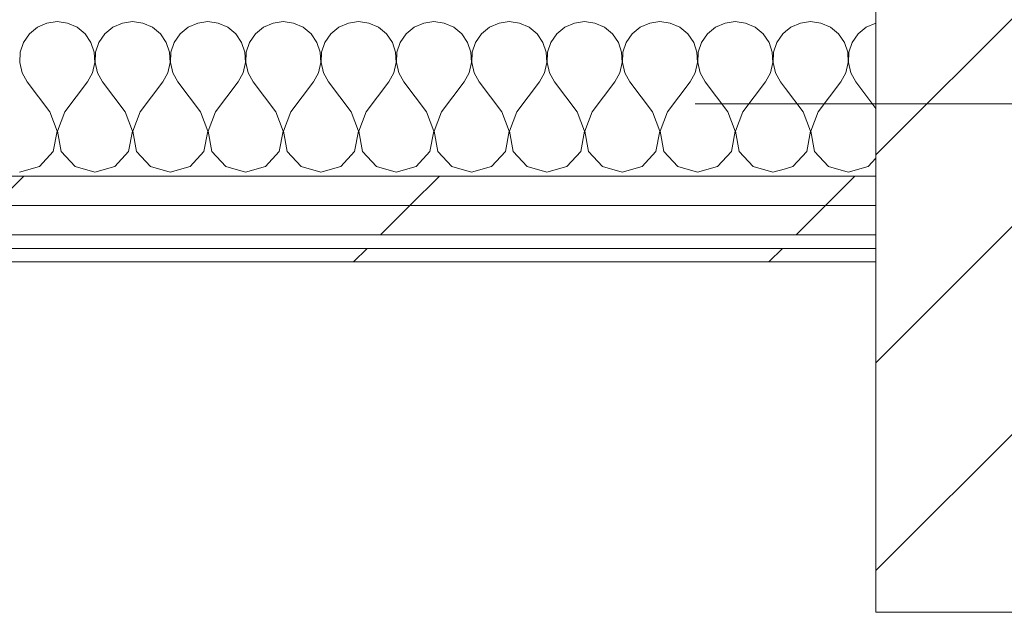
# Model space of a CAD drawing. Header units: millimetres. Extents: x -30280 to 19093, y -17460 to 4378.
# Tile 191 of 256: x 50 to 486, y -17239 to -16977. Entities that reach past the tile are written whole.
import ezdxf

# ---------------------------------------------------------------- set-up
doc = ezdxf.new("R2010")
doc.units = ezdxf.units.MM
doc.header["$MEASUREMENT"] = 0
doc.linetypes.add('Wipeout_Contour', pattern=[1000, 0, -1000])
for name, color, linetype in [('10_ESTR_Pilars', 7, 'Continuous'), ('Nuevo_06_COT_Generals', 7, 'Continuous'), ('Nuevo_08_E_Envans secs', 7, 'Continuous')]:
    doc.layers.add(name, color=color, linetype=linetype)
for name, color, linetype, lineweight in [('10_ESTR_Pilars_Pluma_Nº__20', 1, 'Continuous', 5), ('10_ESTR_Pilars_Pluma_Nº__28', 7, 'Continuous', 20), ('10_ESTR_Pilars_Pluma_Nº__42', 8, 'Continuous', 25), ('Nuevo_06_COT_Generals_Pluma_Nº__1', 7, 'Continuous', 5), ('Nuevo_08_E_Envans secs_Pluma_Nº__1', 7, 'Continuous', 5)]:
    doc.layers.add(name, color=color, linetype=linetype, lineweight=lineweight)
for name, color, linetype, lineweight, true_color in [('Nuevo_08_E_Envans secs_Pluma_Nº__102', 7, 'Continuous', 5, 0xcccccc), ('Nuevo_08_E_Envans secs_Pluma_Nº__171', 171, 'Continuous', 13, 0xaaaaff), ('Nuevo_08_E_Envans secs_Pluma_Nº__177', 7, 'Continuous', 15, 0xf7e046)]:
    doc.layers.add(name, color=color, linetype=linetype, lineweight=lineweight, true_color=true_color)
doc.styles.add('Estilo_Generado_1', font='txt')
doc.dimstyles.new('Estilo_Generado__2', dxfattribs={"dimtxt": 100, "dimasz": 38, "dimexe": 0.18, "dimexo": 300, "dimgap": 0, "dimtad": 1, "dimlfac": 0.001, "dimzin": 0, "dimdsep": 46, "dimtxsty": 'Estilo_Generado_1', "dimblk": 'ARROWHEAD_2', "dimblk1": 'ARROWHEAD_2', "dimblk2": 'ARROWHEAD_2', "dimcen": 0.09, "dimclrd": 7, "dimclre": 7, "dimclrt": 7, "dimadec": 0, "dimazin": 0, "dimtfac": 1, "dimtdec": 4, "dimtmove": 0, "dimatfit": 3, "dimfxl": 0, "dimtolj": 1, "dimtzin": 0, "dimarcsym": 0})
pattern_1 = [(45, (0, 0), (-183.8478, 183.8478), [195, -65]), (45, (7e-14, 183.85), (-183.8478, 183.8478), [195, -65])]

# ---------------------------------------------------------------- blocks, each defined once
blk = doc.blocks.new('*X456')
at = {"layer": 'Nuevo_08_E_Envans secs_Pluma_Nº__102', "color": 254, "linetype": 'Continuous', "lineweight": 5, "true_color": 0xcccccc}
for p, q in [((57.9, -16980.13), (54.36, -16983.07)), ((62.11, -16978.28), (57.9, -16980.13)), ((66.67, -16977.64), (62.11, -16978.28)), ((71.22, -16978.28), (66.67, -16977.64)), ((75.43, -16980.13), (71.22, -16978.28)), ((78.97, -16983.07), (75.43, -16980.13)), ((91.24, -16980.13), (87.7, -16983.07)), ((95.45, -16978.28), (91.24, -16980.13)), ((100, -16977.64), (95.45, -16978.28)), ((104.55, -16978.28), (100, -16977.64)), ((108.76, -16980.13), (104.55, -16978.28)), ((112.3, -16983.07), (108.76, -16980.13)), ((124.57, -16980.13), (121.03, -16983.07)), ((128.78, -16978.28), (124.57, -16980.13)), ((133.33, -16977.64), (128.78, -16978.28)), ((137.89, -16978.28), (133.33, -16977.64)), ((142.1, -16980.13), (137.89, -16978.28)), ((145.64, -16983.07), (142.1, -16980.13)), ((157.9, -16980.13), (154.36, -16983.07)), ((162.11, -16978.28), (157.9, -16980.13)), ((166.67, -16977.64), (162.11, -16978.28)), ((171.22, -16978.28), (166.67, -16977.64)), ((175.43, -16980.13), (171.22, -16978.28)), ((178.97, -16983.07), (175.43, -16980.13)), ((191.24, -16980.13), (187.7, -16983.07)), ((195.45, -16978.28), (191.24, -16980.13)), ((200, -16977.64), (195.45, -16978.28)), ((204.55, -16978.28), (200, -16977.64)), ((208.76, -16980.13), (204.55, -16978.28)), ((212.3, -16983.07), (208.76, -16980.13)), ((224.57, -16980.13), (221.03, -16983.07)), ((228.78, -16978.28), (224.57, -16980.13)), ((233.33, -16977.64), (228.78, -16978.28)), ((237.89, -16978.28), (233.33, -16977.64)), ((242.1, -16980.13), (237.89, -16978.28)), ((245.64, -16983.07), (242.1, -16980.13)), ((257.9, -16980.13), (254.36, -16983.07)), ((262.11, -16978.28), (257.9, -16980.13)), ((266.67, -16977.64), (262.11, -16978.28)), ((271.22, -16978.28), (266.67, -16977.64)), ((275.43, -16980.13), (271.22, -16978.28)), ((278.97, -16983.07), (275.43, -16980.13)), ((291.24, -16980.13), (287.7, -16983.07)), ((295.45, -16978.28), (291.24, -16980.13)), ((300, -16977.64), (295.45, -16978.28)), ((304.55, -16978.28), (300, -16977.64)), ((308.76, -16980.13), (304.55, -16978.28)), ((312.3, -16983.07), (308.76, -16980.13)), ((324.57, -16980.13), (321.03, -16983.07)), ((328.78, -16978.28), (324.57, -16980.13)), ((333.33, -16977.64), (328.78, -16978.28)), ((337.89, -16978.28), (333.33, -16977.64)), ((342.1, -16980.13), (337.89, -16978.28)), ((345.64, -16983.07), (342.1, -16980.13)), ((357.9, -16980.13), (354.36, -16983.07)), ((362.11, -16978.28), (357.9, -16980.13)), ((366.67, -16977.64), (362.11, -16978.28)), ((371.22, -16978.28), (366.67, -16977.64)), ((375.43, -16980.13), (371.22, -16978.28)), ((378.97, -16983.07), (375.43, -16980.13)), ((54.36, -16983.07), (51.76, -16986.86)), ((81.57, -16986.86), (78.97, -16983.07)), ((87.7, -16983.07), (85.09, -16986.86)), ((114.91, -16986.86), (112.3, -16983.07)), ((121.03, -16983.07), (118.43, -16986.86)), ((148.24, -16986.86), (145.64, -16983.07)), ((154.36, -16983.07), (151.76, -16986.86)), ((181.57, -16986.86), (178.97, -16983.07)), ((187.7, -16983.07), (185.09, -16986.86)), ((214.91, -16986.86), (212.3, -16983.07)), ((221.03, -16983.07), (218.43, -16986.86)), ((248.24, -16986.86), (245.64, -16983.07)), ((254.36, -16983.07), (251.76, -16986.86)), ((281.57, -16986.86), (278.97, -16983.07)), ((287.7, -16983.07), (285.09, -16986.86)), ((314.91, -16986.86), (312.3, -16983.07)), ((321.03, -16983.07), (318.43, -16986.86)), ((348.24, -16986.86), (345.64, -16983.07)), ((354.36, -16983.07), (351.76, -16986.86)), ((381.57, -16986.86), (378.97, -16983.07)), ((387.7, -16983.07), (385.09, -16986.86)), ((388.89, -16982.08), (387.7, -16983.07)), ((51.76, -16986.86), (50.29, -16991.21)), ((83.04, -16991.21), (81.57, -16986.86)), ((85.09, -16986.86), (83.62, -16991.21)), ((116.38, -16991.21), (114.91, -16986.86)), ((118.43, -16986.86), (116.96, -16991.21)), ((149.71, -16991.21), (148.24, -16986.86)), ((151.76, -16986.86), (150.29, -16991.21)), ((183.04, -16991.21), (181.57, -16986.86)), ((185.09, -16986.86), (183.62, -16991.21)), ((216.38, -16991.21), (214.91, -16986.86)), ((218.43, -16986.86), (216.96, -16991.21)), ((249.71, -16991.21), (248.24, -16986.86)), ((251.76, -16986.86), (250.29, -16991.21)), ((283.04, -16991.21), (281.57, -16986.86)), ((285.09, -16986.86), (283.62, -16991.21)), ((316.38, -16991.21), (314.91, -16986.86)), ((318.43, -16986.86), (316.96, -16991.21)), ((349.71, -16991.21), (348.24, -16986.86)), ((351.76, -16986.86), (350.29, -16991.21)), ((383.04, -16991.21), (381.57, -16986.86)), ((385.09, -16986.86), (383.62, -16991.21)), ((50.29, -16991.21), (50.07, -16995.81)), ((83.27, -16995.81), (83.04, -16991.21)), ((83.62, -16991.21), (83.4, -16995.81)), ((116.6, -16995.81), (116.38, -16991.21)), ((116.96, -16991.21), (116.73, -16995.81)), ((149.93, -16995.81), (149.71, -16991.21)), ((150.29, -16991.21), (150.07, -16995.81)), ((183.27, -16995.81), (183.04, -16991.21)), ((183.62, -16991.21), (183.4, -16995.81)), ((216.6, -16995.81), (216.38, -16991.21)), ((216.96, -16991.21), (216.73, -16995.81)), ((249.93, -16995.81), (249.71, -16991.21)), ((250.29, -16991.21), (250.07, -16995.81)), ((283.27, -16995.81), (283.04, -16991.21)), ((283.62, -16991.21), (283.4, -16995.81)), ((316.6, -16995.81), (316.38, -16991.21)), ((316.96, -16991.21), (316.73, -16995.81)), ((349.93, -16995.81), (349.71, -16991.21)), ((350.29, -16991.21), (350.07, -16995.81)), ((383.27, -16995.81), (383.04, -16991.21)), ((383.62, -16991.21), (383.4, -16995.81)), ((50.07, -16995.81), (51.11, -17000.28)), ((82.23, -17000.28), (83.27, -16995.81)), ((83.4, -16995.81), (84.44, -17000.28)), ((115.56, -17000.28), (116.6, -16995.81)), ((116.73, -16995.81), (117.77, -17000.28)), ((148.89, -17000.28), (149.93, -16995.81)), ((150.07, -16995.81), (151.11, -17000.28)), ((182.23, -17000.28), (183.27, -16995.81)), ((183.4, -16995.81), (184.44, -17000.28)), ((215.56, -17000.28), (216.6, -16995.81)), ((216.73, -16995.81), (217.77, -17000.28)), ((248.89, -17000.28), (249.93, -16995.81)), ((250.07, -16995.81), (251.11, -17000.28)), ((282.23, -17000.28), (283.27, -16995.81)), ((283.4, -16995.81), (284.44, -17000.28)), ((315.56, -17000.28), (316.6, -16995.81)), ((316.73, -16995.81), (317.77, -17000.28)), ((348.89, -17000.28), (349.93, -16995.81)), ((350.07, -16995.81), (351.11, -17000.28)), ((382.23, -17000.28), (383.27, -16995.81)), ((383.4, -16995.81), (384.44, -17000.28)), ((51.11, -17000.28), (53.33, -17004.31)), ((80, -17004.31), (82.23, -17000.28)), ((84.44, -17000.28), (86.67, -17004.31)), ((113.33, -17004.31), (115.56, -17000.28)), ((117.77, -17000.28), (120, -17004.31)), ((146.67, -17004.31), (148.89, -17000.28)), ((151.11, -17000.28), (153.33, -17004.31)), ((180, -17004.31), (182.23, -17000.28)), ((184.44, -17000.28), (186.67, -17004.31)), ((213.33, -17004.31), (215.56, -17000.28)), ((217.77, -17000.28), (220, -17004.31)), ((246.67, -17004.31), (248.89, -17000.28)), ((251.11, -17000.28), (253.33, -17004.31)), ((280, -17004.31), (282.23, -17000.28)), ((284.44, -17000.28), (286.67, -17004.31)), ((313.33, -17004.31), (315.56, -17000.28)), ((317.77, -17000.28), (320, -17004.31)), ((346.67, -17004.31), (348.89, -17000.28)), ((351.11, -17000.28), (353.33, -17004.31)), ((380, -17004.31), (382.23, -17000.28)), ((384.44, -17000.28), (386.67, -17004.31)), ((63.33, -17017.64), (53.33, -17004.31)), ((70, -17017.64), (80, -17004.31)), ((96.67, -17017.64), (86.67, -17004.31)), ((103.33, -17017.64), (113.33, -17004.31)), ((130, -17017.64), (120, -17004.31)), ((136.67, -17017.64), (146.67, -17004.31)), ((163.33, -17017.64), (153.33, -17004.31)), ((170, -17017.64), (180, -17004.31)), ((196.67, -17017.64), (186.67, -17004.31)), ((203.33, -17017.64), (213.33, -17004.31)), ((230, -17017.64), (220, -17004.31)), ((236.67, -17017.64), (246.67, -17004.31)), ((263.33, -17017.64), (253.33, -17004.31)), ((270, -17017.64), (280, -17004.31)), ((296.67, -17017.64), (286.67, -17004.31)), ((303.33, -17017.64), (313.33, -17004.31)), ((330, -17017.64), (320, -17004.31)), ((336.67, -17017.64), (346.67, -17004.31)), ((363.33, -17017.64), (353.33, -17004.31)), ((370, -17017.64), (380, -17004.31)), ((388.89, -17007.27), (386.67, -17004.31)), ((66.6, -17026.15), (63.33, -17017.64)), ((70, -17017.64), (66.73, -17026.15)), ((99.93, -17026.15), (96.67, -17017.64)), ((103.33, -17017.64), (100.07, -17026.15)), ((133.27, -17026.15), (130, -17017.64)), ((136.67, -17017.64), (133.4, -17026.15)), ((166.6, -17026.15), (163.33, -17017.64)), ((170, -17017.64), (166.73, -17026.15)), ((199.93, -17026.15), (196.67, -17017.64)), ((203.33, -17017.64), (200.07, -17026.15)), ((233.27, -17026.15), (230, -17017.64)), ((236.67, -17017.64), (233.4, -17026.15)), ((266.6, -17026.15), (263.33, -17017.64)), ((270, -17017.64), (266.73, -17026.15)), ((299.93, -17026.15), (296.67, -17017.64)), ((303.33, -17017.64), (300.07, -17026.15)), ((333.27, -17026.15), (330, -17017.64)), ((336.67, -17017.64), (333.4, -17026.15)), ((366.6, -17026.15), (363.33, -17017.64)), ((370, -17017.64), (366.73, -17026.15)), ((64.91, -17035.1), (66.6, -17026.15)), ((66.73, -17026.15), (68.43, -17035.1)), ((98.24, -17035.1), (99.93, -17026.15)), ((100.07, -17026.15), (101.76, -17035.1)), ((131.57, -17035.1), (133.27, -17026.15)), ((133.4, -17026.15), (135.09, -17035.1)), ((164.91, -17035.1), (166.6, -17026.15)), ((166.73, -17026.15), (168.43, -17035.1)), ((198.24, -17035.1), (199.93, -17026.15)), ((200.07, -17026.15), (201.76, -17035.1)), ((231.57, -17035.1), (233.27, -17026.15)), ((233.4, -17026.15), (235.09, -17035.1)), ((264.91, -17035.1), (266.6, -17026.15)), ((266.73, -17026.15), (268.43, -17035.1)), ((298.24, -17035.1), (299.93, -17026.15)), ((300.07, -17026.15), (301.76, -17035.1)), ((331.57, -17035.1), (333.27, -17026.15)), ((333.4, -17026.15), (335.09, -17035.1)), ((364.91, -17035.1), (366.6, -17026.15)), ((366.73, -17026.15), (368.43, -17035.1)), ((58.76, -17041.82), (64.91, -17035.1)), ((68.43, -17035.1), (74.57, -17041.82)), ((92.1, -17041.82), (98.24, -17035.1)), ((101.76, -17035.1), (107.9, -17041.82)), ((125.43, -17041.82), (131.57, -17035.1)), ((135.09, -17035.1), (141.24, -17041.82)), ((158.76, -17041.82), (164.91, -17035.1)), ((168.43, -17035.1), (174.57, -17041.82)), ((192.1, -17041.82), (198.24, -17035.1)), ((201.76, -17035.1), (207.9, -17041.82)), ((225.43, -17041.82), (231.57, -17035.1)), ((235.09, -17035.1), (241.24, -17041.82)), ((258.76, -17041.82), (264.91, -17035.1)), ((268.43, -17035.1), (274.57, -17041.82)), ((292.1, -17041.82), (298.24, -17035.1)), ((301.76, -17035.1), (307.9, -17041.82)), ((325.43, -17041.82), (331.57, -17035.1)), ((335.09, -17035.1), (341.24, -17041.82)), ((358.76, -17041.82), (364.91, -17035.1)), ((368.43, -17035.1), (374.57, -17041.82)), ((50, -17044.31), (58.76, -17041.82)), ((74.57, -17041.82), (83.33, -17044.31)), ((83.33, -17044.31), (92.1, -17041.82)), ((107.9, -17041.82), (116.67, -17044.31)), ((116.67, -17044.31), (125.43, -17041.82)), ((141.24, -17041.82), (150, -17044.31)), ((150, -17044.31), (158.76, -17041.82)), ((174.57, -17041.82), (183.33, -17044.31)), ((183.33, -17044.31), (192.1, -17041.82)), ((207.9, -17041.82), (216.67, -17044.31)), ((216.67, -17044.31), (225.43, -17041.82)), ((241.24, -17041.82), (250, -17044.31)), ((250, -17044.31), (258.76, -17041.82)), ((274.57, -17041.82), (283.33, -17044.31)), ((283.33, -17044.31), (292.1, -17041.82)), ((307.9, -17041.82), (316.67, -17044.31)), ((316.67, -17044.31), (325.43, -17041.82)), ((341.24, -17041.82), (350, -17044.31)), ((350, -17044.31), (358.76, -17041.82)), ((374.57, -17041.82), (383.33, -17044.31)), ((383.33, -17044.31), (388.89, -17042.73))]:
    blk.add_line(p, q, dxfattribs=at)
blk = doc.blocks.new('*X457')
at = {"layer": 'Nuevo_08_E_Envans secs_Pluma_Nº__102', "color": 254, "linetype": 'Continuous', "lineweight": 5, "true_color": 0xcccccc}
for p, q in [((391.24, -16980.13), (388.89, -16982.08)), ((395.45, -16978.28), (391.24, -16980.13)), ((400, -16977.64), (395.45, -16978.28)), ((404.55, -16978.28), (400, -16977.64)), ((408.76, -16980.13), (404.55, -16978.28)), ((412.3, -16983.07), (408.76, -16980.13)), ((424.57, -16980.13), (421.03, -16983.07)), ((428.78, -16978.28), (424.57, -16980.13)), ((428.89, -16978.26), (428.78, -16978.28)), ((414.91, -16986.86), (412.3, -16983.07)), ((421.03, -16983.07), (418.43, -16986.86)), ((416.38, -16991.21), (414.91, -16986.86)), ((418.43, -16986.86), (416.96, -16991.21)), ((416.6, -16995.81), (416.38, -16991.21)), ((416.96, -16991.21), (416.73, -16995.81)), ((415.56, -17000.28), (416.6, -16995.81)), ((416.73, -16995.81), (417.77, -17000.28)), ((413.33, -17004.31), (415.56, -17000.28)), ((417.77, -17000.28), (420, -17004.31)), ((396.67, -17017.64), (388.89, -17007.27)), ((403.33, -17017.64), (413.33, -17004.31)), ((428.89, -17016.16), (420, -17004.31)), ((399.93, -17026.15), (396.67, -17017.64)), ((403.33, -17017.64), (400.07, -17026.15)), ((398.24, -17035.1), (399.93, -17026.15)), ((400.07, -17026.15), (401.76, -17035.1)), ((392.1, -17041.82), (398.24, -17035.1)), ((401.76, -17035.1), (407.9, -17041.82)), ((425.43, -17041.82), (428.89, -17038.03)), ((388.89, -17042.73), (392.1, -17041.82)), ((407.9, -17041.82), (416.67, -17044.31)), ((416.67, -17044.31), (425.43, -17041.82))]:
    blk.add_line(p, q, dxfattribs=at)
blk = doc.blocks.new('Muro_124_1', base_point=(-1743.33, -17083.98))
at = {"color": 254, "linetype": 'Wipeout_Contour', "lineweight": 0, "ltscale": 68450.303392}
blk.add_wipeout([(-1743.33, -17071.98), (428.89, -17071.98), (428.89, -17058.98), (-1743.33, -17058.98)], dxfattribs=at).dxf.layer = 'Nuevo_08_E_Envans secs'
at = {"color": 254, "linetype": 'Wipeout_Contour', "lineweight": 0, "ltscale": 68512.133265}
blk.add_wipeout([(-1743.33, -17083.98), (428.89, -17083.98), (428.89, -17077.98), (-1743.33, -17077.98)], dxfattribs=at).dxf.layer = 'Nuevo_08_E_Envans secs'
at = {"layer": 'Nuevo_08_E_Envans secs_Pluma_Nº__171', "linetype": 'Continuous', "lineweight": 13, "true_color": 0xaaaaff}
h = blk.add_hatch(dxfattribs=at)
h.set_pattern_fill('Panellat_HPL_0001', color=161, style=0, pattern_type=2)
h.set_pattern_definition(pattern_1)
h.paths.add_polyline_path([(-1743.33, -17083.98), (428.89, -17083.98), (428.89, -17077.98), (-1743.33, -17077.98)])
at = {"layer": 'Nuevo_08_E_Envans secs_Pluma_Nº__177', "linetype": 'Continuous', "lineweight": 15, "true_color": 0xf7e046}
h = blk.add_hatch(dxfattribs=at)
h.set_pattern_fill('Panellat_HPL_0001', color=53, style=0, pattern_type=2)
h.set_pattern_definition(pattern_1)
h.paths.add_polyline_path([(-1743.33, -17071.98), (428.89, -17071.98), (428.89, -17058.98), (-1743.33, -17058.98)])
at = {"layer": 'Nuevo_08_E_Envans secs_Pluma_Nº__1', "color": 7, "linetype": 'Continuous', "lineweight": 5}
for p, q in [((-1743.33, -17071.98), (428.89, -17071.98)), ((-1743.33, -17077.98), (428.89, -17077.98))]:
    blk.add_line(p, q, dxfattribs=at)
at = {"layer": 'Nuevo_08_E_Envans secs_Pluma_Nº__1', "color": 7, "linetype": 'Continuous', "lineweight": 5, "flags": 128}
blk.add_lwpolyline([(-1743.33, -17083.98), (428.89, -17083.98)], dxfattribs=at)
at = {"color": 254, "linetype": 'Wipeout_Contour', "lineweight": 0, "ltscale": 68398.446312}
blk.add_wipeout([(-1743.33, -17058.98), (428.89, -17058.98), (428.89, -17045.98), (-1743.33, -17045.98)], dxfattribs=at).dxf.layer = 'Nuevo_08_E_Envans secs'
at = {"layer": 'Nuevo_08_E_Envans secs_Pluma_Nº__177', "linetype": 'Continuous', "lineweight": 15, "true_color": 0xf7e046}
h = blk.add_hatch(dxfattribs=at)
h.set_pattern_fill('Panellat_HPL_0001', color=53, style=0, pattern_type=2)
h.set_pattern_definition(pattern_1)
h.paths.add_polyline_path([(-1743.33, -17058.98), (428.89, -17058.98), (428.89, -17045.98), (-1743.33, -17045.98)])
at = {"layer": 'Nuevo_08_E_Envans secs_Pluma_Nº__1', "color": 7, "linetype": 'Continuous', "lineweight": 5}
for p, q in [((-1593.39, -17045.98), (388.89, -17045.98)), ((388.89, -17045.98), (428.89, -17045.98)), ((-1743.33, -17058.98), (428.89, -17058.98))]:
    blk.add_line(p, q, dxfattribs=at)
at = {"layer": 'Nuevo_08_E_Envans secs', "color": 7, "lineweight": 20}
for name in ['*X456', '*X457']:
    blk.add_blockref(name, (0, 0), dxfattribs=at)
blk = doc.blocks.new('Pilar_26_1', base_point=(603.89, -17013.98))
at = {"color": 254, "linetype": 'Wipeout_Contour', "lineweight": 0, "ltscale": 68102.360843}
blk.add_wipeout([(428.89, -17238.98), (778.89, -17238.98), (778.89, -16788.98), (428.89, -16788.98)], dxfattribs=at).dxf.layer = '10_ESTR_Pilars'
at = {"layer": '10_ESTR_Pilars_Pluma_Nº__42', "linetype": 'Continuous', "lineweight": 25}
h = blk.add_hatch(dxfattribs=at)
h.set_pattern_fill('00_GCT_trama_45º_e1_400__05', color=8, style=0, pattern_type=2)
h.set_pattern_definition([(45, (0, 0), (-45.96194, 45.96194), [])])
h.paths.add_polyline_path([(428.89, -17238.98), (778.89, -17238.98), (778.89, -16788.98), (428.89, -16788.98)])
at = {"layer": '10_ESTR_Pilars_Pluma_Nº__20', "color": 1, "linetype": 'Continuous', "lineweight": 5}
blk.add_line((523.89, -17013.98), (348.89, -17013.98), dxfattribs=at)
at = {"layer": '10_ESTR_Pilars_Pluma_Nº__28', "color": 7, "linetype": 'Continuous', "lineweight": 20, "flags": 128}
blk.add_lwpolyline([(428.89, -17238.98), (778.89, -17238.98), (778.89, -16788.98), (428.89, -16788.98)], close=True, dxfattribs=at)
blk = doc.blocks.new('*D686')
at = {"layer": 'Nuevo_06_COT_Generals_Pluma_Nº__1', "color": 7, "linetype": 'Continuous', "lineweight": 5}
for p, q in [((-842.56, -16724.54), (-792.56, -16753.41)), ((63.89, -16738.98), (-855.06, -16738.98)), ((-817.56, -16937.98), (-817.56, -16738.98)), ((-842.56, -16923.54), (-792.56, -16952.41)), ((63.89, -16937.98), (-855.06, -16937.98)), ((-817.56, -16962.43), (-817.56, -16937.98))]:
    blk.add_line(p, q, dxfattribs=at)
at = {"layer": 'Nuevo_06_COT_Generals_Pluma_Nº__1', "color": 7, "lineweight": 5, "insert": (-837.56, -17148.68), "char_height": 100, "attachment_point": 7, "rotation": 90, "style": 'Estilo_Generado_1'}
blk.add_mtext('\\A1;{\\pql;\\fGotham Book|b0|i0|c0|p0;\\W1.000000;0,2}', dxfattribs=at)
blk = doc.blocks.new('ARROWHEAD_2')
at = {"color": 0, "linetype": 'Continuous', "lineweight": 0}
for p, q in [((-0.378, -0.655), (0.378, 0.655)), ((0, 0), (-1, 0))]:
    blk.add_line(p, q, dxfattribs=at)

msp = doc.modelspace()

# ---------------------------------------------------------------- block references
at = {"layer": 'Nuevo_08_E_Envans secs', "color": 7, "lineweight": 20}
msp.add_blockref('Muro_124_1', (-1743.327, -17083.976), dxfattribs=at)

# ---------------------------------------------------------------- next in the draw order: block references
at = {"layer": '10_ESTR_Pilars', "color": 7, "lineweight": 20}
msp.add_blockref('Pilar_26_1', (603.891, -17013.976), dxfattribs=at)

# ---------------------------------------------------------------- next in the draw order: dimensions: what is measured, and where the dimension line sits
at = {"layer": 'Nuevo_06_COT_Generals', "color": 7, "linetype": 'Continuous', "lineweight": 5}
dim = msp.add_linear_dim(base=(-817.557, -16738.976), p1=(363.891, -16937.976), p2=(363.891, -16738.976), angle=90, dimstyle='Estilo_Generado__2', dxfattribs=at)
dim.commit()
dim.dimension.update_dxf_attribs({"geometry": '*D686', "text_midpoint": (-887.557, -17057.274), "dimtype": 160, "text_rotation": 90})

doc.saveas('drawing.dxf')
